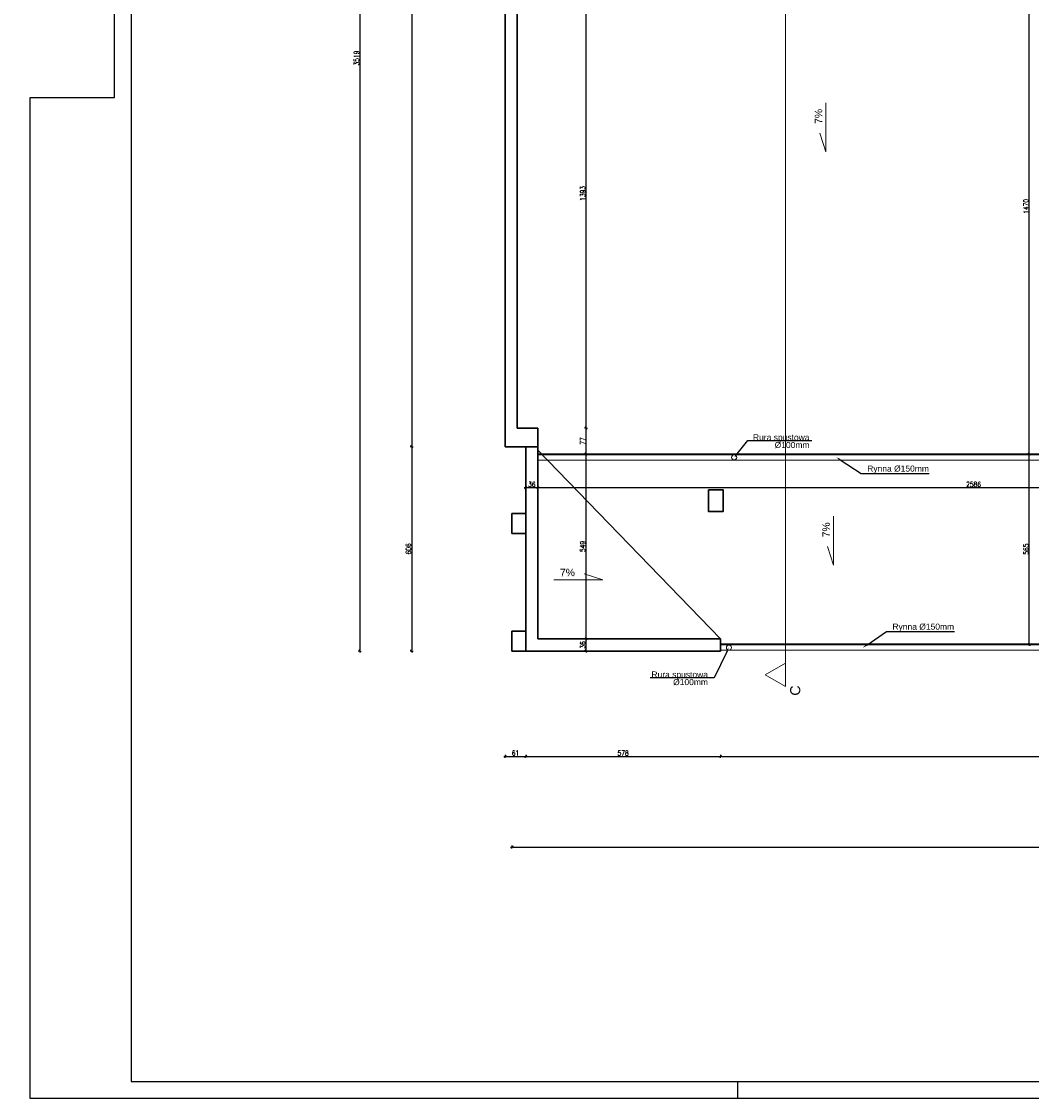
# Model space of a CAD drawing. Header units: millimetres. Extents: x 0 to 111311, y -48878 to -25280.
# Tile 159 of 161: x 99725 to 102722, y -40112 to -36916. Entities that reach past the tile are written whole.
import ezdxf
from ezdxf import colors
from ezdxf.entities.mleader import LeaderData, LeaderLine
from ezdxf.math import Vec2, Vec3

# ---------------------------------------------------------------- set-up
doc = ezdxf.new("R2010")
doc.units = ezdxf.units.MM
doc.layers.get('Defpoints').update_dxf_attribs({"color": 30})
doc.layers.add('e-cad_opisy', color=7, linetype='Continuous')
for name, color, linetype, lineweight in [('J wymiary', 1, 'Continuous', 9), ('OPIS', 7, 'Continuous', 5), ('sciany', 252, 'Continuous', 30)]:
    doc.layers.add(name, color=color, linetype=linetype, lineweight=lineweight)
doc.styles.add('ADESK2', font='simplex', dxfattribs={"width": 0.7})
doc.styles.get("Standard").update_dxf_attribs({"font": 'arial.ttf'})
doc.dimstyles.new('1-100', dxfattribs={"dimscale": 1.5, "dimtxt": 10, "dimasz": 2, "dimexe": 1, "dimexo": 1, "dimgap": 1.5, "dimtad": 1, "dimdec": 0, "dimrnd": 0.5, "dimdsep": 46, "dimtxsty": 'ADESK2', "dimblk": 'wymiar', "dimcen": -1, "dimdle": 5, "dimse1": 1, "dimse2": 1, "dimclrd": 256, "dimclre": 256, "dimclrt": 256, "dimadec": 0, "dimazin": 0, "dimtfac": 1, "dimtdec": 0, "dimtix": 1, "dimtmove": 0, "dimatfit": 3, "dimfxl": 20, "dimfxlon": 1, "dimtolj": 1, "dimtzin": 0, "dimarcsym": 0})

# ---------------------------------------------------------------- blocks, each defined once
blk = doc.blocks.new('A1_poziom')
at = {"ltscale": 0.8}
blk.add_line((210, 0), (210, 5), dxfattribs=at)
for points in [[(0, 0), (0, 297), (25, 297), (25, 594), (841, 594), (841, 0)], [(30, 5), (836, 5), (836, 589), (30, 589)]]:
    blk.add_lwpolyline(points, close=True)
blk = doc.blocks.new('wymiar')
for p, q in [((1.5, 0), (-1.5, 0)), ((1.1, 1.1), (-1.1, -1.1)), ((0, 1.5), (0, -1.5))]:
    blk.add_line(p, q)
blk = doc.blocks.new('*D1653')
at = {"layer": 'Defpoints', "color": 0, "ltscale": 4}
for p in [(105899.3, -35265.3), (0, -38165.8), (106170.1, -38165.8)]:
    blk.add_point(p, dxfattribs=at)
at = {"layer": 'J wymiary', "lineweight": -2}
blk.add_line((106170.1, -35268.3), (106170.1, -38162.8), dxfattribs=at)
at = {"layer": 'J wymiary', "lineweight": -2, "ltscale": 4, "xscale": 3, "yscale": 3, "zscale": 3}
for p, rotation in [((106170.1, -35265.3), 90), ((106170.1, -38165.8), 270)]:
    blk.add_blockref('wymiar', p, dxfattribs=dict(at, rotation=rotation))
at = {"layer": 'J wymiary', "ltscale": 4, "insert": (106160.3, -36715.5), "char_height": 15, "attachment_point": 5, "rotation": 90, "style": 'ADESK2'}
blk.add_mtext('\\A1;2901', dxfattribs=at)
blk = doc.blocks.new('*D1660')
at = {"layer": 'Defpoints', "color": 0, "ltscale": 4}
for p in [(102677.2, -38199.3), (102715.5, -38199.3), (102677.2, -38763.8)]:
    blk.add_point(p, dxfattribs=at)
at = {"layer": 'J wymiary', "lineweight": -2}
blk.add_line((102715.5, -38760.8), (102715.5, -38202.3), dxfattribs=at)
at = {"layer": 'J wymiary', "lineweight": -2, "ltscale": 4, "xscale": 3, "yscale": 3, "zscale": 3}
for p, rotation in [((102715.5, -38199.3), 90), ((102715.5, -38763.8), 270)]:
    blk.add_blockref('wymiar', p, dxfattribs=dict(at, rotation=rotation))
at = {"layer": 'J wymiary', "ltscale": 4, "insert": (102705.8, -38481.5), "char_height": 15, "attachment_point": 5, "rotation": 90, "style": 'ADESK2'}
blk.add_mtext('\\A1;565', dxfattribs=at)
blk = doc.blocks.new('*D1661')
at = {"layer": 'Defpoints', "color": 0, "ltscale": 4}
for p in [(102577.2, -36729.8), (102715.5, -36729.8), (102677.2, -38199.3)]:
    blk.add_point(p, dxfattribs=at)
at = {"layer": 'J wymiary', "lineweight": -2}
blk.add_line((102715.5, -38196.3), (102715.5, -36732.8), dxfattribs=at)
at = {"layer": 'J wymiary', "lineweight": -2, "ltscale": 4, "xscale": 3, "yscale": 3, "zscale": 3}
for p, rotation in [((102715.5, -36729.8), 90), ((102715.5, -38199.3), 270)]:
    blk.add_blockref('wymiar', p, dxfattribs=dict(at, rotation=rotation))
at = {"layer": 'J wymiary', "ltscale": 4, "insert": (102705.8, -37464.5), "char_height": 15, "attachment_point": 5, "rotation": 90, "style": 'ADESK2'}
blk.add_mtext('\\A1;1470', dxfattribs=at)
blk = doc.blocks.new('*D1663')
at = {"layer": 'Defpoints', "color": 0, "ltscale": 4}
for p in [(101342.8, -38747.8), (101400.4, -38747.8), (101342.8, -38783.8)]:
    blk.add_point(p, dxfattribs=at)
at = {"layer": 'J wymiary', "lineweight": -2}
blk.add_line((101400.4, -38780.8), (101400.4, -38750.8), dxfattribs=at)
at = {"layer": 'J wymiary', "lineweight": -2, "ltscale": 4, "xscale": 3, "yscale": 3, "zscale": 3}
for p, rotation in [((101400.4, -38747.8), 90), ((101400.4, -38783.8), 270)]:
    blk.add_blockref('wymiar', p, dxfattribs=dict(at, rotation=rotation))
at = {"layer": 'J wymiary', "ltscale": 4, "insert": (101390.6, -38765.8), "char_height": 15, "attachment_point": 5, "rotation": 90, "style": 'ADESK2'}
blk.add_mtext('\\A1;36', dxfattribs=at)
blk = doc.blocks.new('*D1664')
at = {"layer": 'Defpoints', "color": 0, "ltscale": 4}
for p in [(101333.2, -38199.3), (101400.4, -38199.3), (101342.8, -38747.8)]:
    blk.add_point(p, dxfattribs=at)
at = {"layer": 'J wymiary', "lineweight": -2}
blk.add_line((101400.4, -38744.8), (101400.4, -38202.3), dxfattribs=at)
at = {"layer": 'J wymiary', "lineweight": -2, "ltscale": 4, "xscale": 3, "yscale": 3, "zscale": 3}
for p, rotation in [((101400.4, -38199.3), 90), ((101400.4, -38747.8), 270)]:
    blk.add_blockref('wymiar', p, dxfattribs=dict(at, rotation=rotation))
at = {"layer": 'J wymiary', "ltscale": 4, "insert": (101390.6, -38473.5), "char_height": 15, "attachment_point": 5, "rotation": 90, "style": 'ADESK2'}
blk.add_mtext('\\A1;549', dxfattribs=at)
blk = doc.blocks.new('*D1665')
at = {"layer": 'Defpoints', "color": 0, "ltscale": 4}
for p in [(101233.9, -38122.3), (101400.4, -38122.3), (101333.2, -38199.3)]:
    blk.add_point(p, dxfattribs=at)
at = {"layer": 'J wymiary', "lineweight": -2}
blk.add_line((101400.4, -38196.3), (101400.4, -38125.3), dxfattribs=at)
at = {"layer": 'J wymiary', "lineweight": -2, "ltscale": 4, "xscale": 3, "yscale": 3, "zscale": 3}
for p, rotation in [((101400.4, -38122.3), 90), ((101400.4, -38199.3), 270)]:
    blk.add_blockref('wymiar', p, dxfattribs=dict(at, rotation=rotation))
at = {"layer": 'J wymiary', "ltscale": 4, "insert": (101390.6, -38160.8), "char_height": 15, "attachment_point": 5, "rotation": 90, "style": 'ADESK2'}
blk.add_mtext('\\A1;77', dxfattribs=at)
blk = doc.blocks.new('*D1666')
at = {"layer": 'Defpoints', "color": 0, "ltscale": 4}
for p in [(101385.3, -36729.8), (101400.4, -36729.8), (101233.9, -38122.3)]:
    blk.add_point(p, dxfattribs=at)
at = {"layer": 'J wymiary', "lineweight": -2}
blk.add_line((101400.4, -38119.3), (101400.4, -36732.8), dxfattribs=at)
at = {"layer": 'J wymiary', "lineweight": -2, "ltscale": 4, "xscale": 3, "yscale": 3, "zscale": 3}
for p, rotation in [((101400.4, -36729.8), 90), ((101400.4, -38122.3), 270)]:
    blk.add_blockref('wymiar', p, dxfattribs=dict(at, rotation=rotation))
at = {"layer": 'J wymiary', "ltscale": 4, "insert": (101390.6, -37426), "char_height": 15, "attachment_point": 5, "rotation": 90, "style": 'ADESK2'}
blk.add_mtext('\\A1;1393', dxfattribs=at)
blk = doc.blocks.new('*D1668')
at = {"layer": 'Defpoints', "color": 0, "ltscale": 4}
for p in [(101160.3, -35265.3), (100882.9, -38177.8), (101160.3, -38177.8)]:
    blk.add_point(p, dxfattribs=at)
at = {"layer": 'J wymiary', "lineweight": -2}
blk.add_line((100882.9, -35268.3), (100882.9, -38174.8), dxfattribs=at)
at = {"layer": 'J wymiary', "lineweight": -2, "ltscale": 4, "xscale": 3, "yscale": 3, "zscale": 3}
for p, rotation in [((100882.9, -35265.3), 90), ((100882.9, -38177.8), 270)]:
    blk.add_blockref('wymiar', p, dxfattribs=dict(at, rotation=rotation))
at = {"layer": 'J wymiary', "ltscale": 4, "insert": (100873.2, -36721.5), "char_height": 15, "attachment_point": 5, "rotation": 90, "style": 'ADESK2'}
blk.add_mtext('\\A1;2913', dxfattribs=at)
blk = doc.blocks.new('*D1669')
at = {"layer": 'Defpoints', "color": 0, "ltscale": 4}
for p in [(101160.3, -38177.8), (100882.9, -38783.8), (101230.4, -38783.8)]:
    blk.add_point(p, dxfattribs=at)
at = {"layer": 'J wymiary', "lineweight": -2}
blk.add_line((100882.9, -38180.8), (100882.9, -38780.8), dxfattribs=at)
at = {"layer": 'J wymiary', "lineweight": -2, "ltscale": 4, "xscale": 3, "yscale": 3, "zscale": 3}
for p, rotation in [((100882.9, -38177.8), 90), ((100882.9, -38783.8), 270)]:
    blk.add_blockref('wymiar', p, dxfattribs=dict(at, rotation=rotation))
at = {"layer": 'J wymiary', "ltscale": 4, "insert": (100873.2, -38480.8), "char_height": 15, "attachment_point": 5, "rotation": 90, "style": 'ADESK2'}
blk.add_mtext('\\A1;606', dxfattribs=at)
blk = doc.blocks.new('*D1670')
at = {"layer": 'Defpoints', "color": 0, "ltscale": 4}
for p in [(101160.3, -35265.3), (100728.8, -38783.8), (101221.3, -38783.8)]:
    blk.add_point(p, dxfattribs=at)
at = {"layer": 'J wymiary', "lineweight": -2}
blk.add_line((100728.8, -35268.3), (100728.8, -38780.8), dxfattribs=at)
at = {"layer": 'J wymiary', "lineweight": -2, "ltscale": 4, "xscale": 3, "yscale": 3, "zscale": 3}
for p, rotation in [((100728.8, -35265.3), 90), ((100728.8, -38783.8), 270)]:
    blk.add_blockref('wymiar', p, dxfattribs=dict(at, rotation=rotation))
at = {"layer": 'J wymiary', "ltscale": 4, "insert": (100719, -37024.5), "char_height": 15, "attachment_point": 5, "rotation": 90, "style": 'ADESK2'}
blk.add_mtext('\\A1;3519', dxfattribs=at)
blk = doc.blocks.new('*D1675')
at = {"layer": 'Defpoints', "color": 0, "ltscale": 4}
for p in [(101160.3, -38177.8), (101221.3, -38177.8), (101221.3, -39096.4)]:
    blk.add_point(p, dxfattribs=at)
at = {"layer": 'J wymiary', "lineweight": -2}
blk.add_line((101163.3, -39096.4), (101218.3, -39096.4), dxfattribs=at)
at = {"layer": 'J wymiary', "lineweight": -2, "ltscale": 4, "xscale": 3, "yscale": 3, "zscale": 3, "rotation": 180}
blk.add_blockref('wymiar', (101160.3, -39096.4), dxfattribs=at)
at = {"layer": 'J wymiary', "lineweight": -2, "ltscale": 4, "xscale": 3, "yscale": 3, "zscale": 3}
blk.add_blockref('wymiar', (101221.3, -39096.4), dxfattribs=at)
at = {"layer": 'J wymiary', "ltscale": 4, "insert": (101190.8, -39086.6), "char_height": 15, "attachment_point": 5, "style": 'ADESK2'}
blk.add_mtext('\\A1;61', dxfattribs=at)
blk = doc.blocks.new('*D1676')
at = {"layer": 'Defpoints', "color": 0, "ltscale": 4}
for p in [(101221.3, -38177.8), (101799.3, -38774.5), (101799.3, -39096.4)]:
    blk.add_point(p, dxfattribs=at)
at = {"layer": 'J wymiary', "lineweight": -2}
blk.add_line((101224.3, -39096.4), (101796.3, -39096.4), dxfattribs=at)
at = {"layer": 'J wymiary', "lineweight": -2, "ltscale": 4, "xscale": 3, "yscale": 3, "zscale": 3, "rotation": 180}
blk.add_blockref('wymiar', (101221.3, -39096.4), dxfattribs=at)
at = {"layer": 'J wymiary', "lineweight": -2, "ltscale": 4, "xscale": 3, "yscale": 3, "zscale": 3}
blk.add_blockref('wymiar', (101799.3, -39096.4), dxfattribs=at)
at = {"layer": 'J wymiary', "ltscale": 4, "insert": (101510.3, -39086.6), "char_height": 15, "attachment_point": 5, "style": 'ADESK2'}
blk.add_mtext('\\A1;578', dxfattribs=at)
blk = doc.blocks.new('*D1677')
at = {"layer": 'Defpoints', "color": 0, "ltscale": 4}
for p in [(101799.3, -38774.5), (103843.3, -38830.7), (103843.3, -39096.4)]:
    blk.add_point(p, dxfattribs=at)
at = {"layer": 'J wymiary', "lineweight": -2}
blk.add_line((101802.3, -39096.4), (103840.3, -39096.4), dxfattribs=at)
at = {"layer": 'J wymiary', "lineweight": -2, "ltscale": 4, "xscale": 3, "yscale": 3, "zscale": 3, "rotation": 180}
blk.add_blockref('wymiar', (101799.3, -39096.4), dxfattribs=at)
at = {"layer": 'J wymiary', "lineweight": -2, "ltscale": 4, "xscale": 3, "yscale": 3, "zscale": 3}
blk.add_blockref('wymiar', (103843.3, -39096.4), dxfattribs=at)
at = {"layer": 'J wymiary', "ltscale": 4, "insert": (102821.3, -39086.6), "char_height": 15, "attachment_point": 5, "style": 'ADESK2'}
blk.add_mtext('\\A1;2044', dxfattribs=at)
blk = doc.blocks.new('*D1680')
at = {"layer": 'Defpoints', "color": 0, "ltscale": 4}
for p in [(105899.3, -38177.8), (101180.3, -38783.8), (105899.3, -39365.7)]:
    blk.add_point(p, dxfattribs=at)
at = {"layer": 'J wymiary', "lineweight": -2}
blk.add_line((101183.3, -39365.7), (105896.3, -39365.7), dxfattribs=at)
at = {"layer": 'J wymiary', "lineweight": -2, "ltscale": 4, "xscale": 3, "yscale": 3, "zscale": 3, "rotation": 180}
blk.add_blockref('wymiar', (101180.3, -39365.7), dxfattribs=at)
at = {"layer": 'J wymiary', "lineweight": -2, "ltscale": 4, "xscale": 3, "yscale": 3, "zscale": 3}
blk.add_blockref('wymiar', (105899.3, -39365.7), dxfattribs=at)
at = {"layer": 'J wymiary', "ltscale": 4, "insert": (103539.8, -39355.9), "char_height": 15, "attachment_point": 5, "style": 'ADESK2'}
blk.add_mtext('\\A1;4719', dxfattribs=at)
blk = doc.blocks.new('*D1681')
at = {"layer": 'Defpoints', "color": 0, "ltscale": 4}
for p in [(101257.3, -38298.9), (101221.3, -38322), (101257.3, -38322)]:
    blk.add_point(p, dxfattribs=at)
at = {"layer": 'J wymiary', "lineweight": -2}
blk.add_line((101224.3, -38298.9), (101254.3, -38298.9), dxfattribs=at)
at = {"layer": 'J wymiary', "lineweight": -2, "ltscale": 4, "xscale": 3, "yscale": 3, "zscale": 3, "rotation": 180}
blk.add_blockref('wymiar', (101221.3, -38298.9), dxfattribs=at)
at = {"layer": 'J wymiary', "lineweight": -2, "ltscale": 4, "xscale": 3, "yscale": 3, "zscale": 3}
blk.add_blockref('wymiar', (101257.3, -38298.9), dxfattribs=at)
at = {"layer": 'J wymiary', "ltscale": 4, "insert": (101239.3, -38289.2), "char_height": 15, "attachment_point": 5, "style": 'ADESK2'}
blk.add_mtext('\\A1;36', dxfattribs=at)
blk = doc.blocks.new('*D1682')
at = {"layer": 'Defpoints', "color": 0, "ltscale": 4}
for p in [(103843.3, -38248.5), (103843.3, -38298.9), (101257.3, -38322)]:
    blk.add_point(p, dxfattribs=at)
at = {"layer": 'J wymiary', "lineweight": -2}
blk.add_line((101260.3, -38298.9), (103840.3, -38298.9), dxfattribs=at)
at = {"layer": 'J wymiary', "lineweight": -2, "ltscale": 4, "xscale": 3, "yscale": 3, "zscale": 3, "rotation": 180}
blk.add_blockref('wymiar', (101257.3, -38298.9), dxfattribs=at)
at = {"layer": 'J wymiary', "lineweight": -2, "ltscale": 4, "xscale": 3, "yscale": 3, "zscale": 3}
blk.add_blockref('wymiar', (103843.3, -38298.9), dxfattribs=at)
at = {"layer": 'J wymiary', "ltscale": 4, "insert": (102550.3, -38289.2), "char_height": 15, "attachment_point": 5, "style": 'ADESK2'}
blk.add_mtext('\\A1;2586', dxfattribs=at)

msp = doc.modelspace()

# ---------------------------------------------------------------- linework, layer by layer
msp.add_line((101221.266, -38194.297), (101221.266, -38177.797))
at = {"layer": 'OPIS'}
for p, q in [((101992.153, -35109.875), (101992.153, -38889.026)), ((102111.852, -37157.076), (102111.852, -37302.271)), ((102111.852, -37302.271), (102094.029, -37246.959)), ((103843.266, -38201.297), (101257.266, -38201.297)), ((103843.266, -38217.297), (101257.266, -38217.297)), ((102134.533, -38383.786), (102134.533, -38528.981)), ((102134.533, -38528.981), (102116.711, -38473.669)), ((101449.714, -38572.551), (101394.401, -38554.728)), ((101304.519, -38572.551), (101449.714, -38572.551)), ((101799.266, -38765.797), (103843.266, -38765.797)), ((101799.266, -38781.797), (103843.266, -38781.797))]:
    msp.add_line(p, q, dxfattribs=at)
msp.add_lwpolyline([(101932.153, -38854.385), (101992.153, -38889.026), (101992.153, -38819.744)], close=True, dxfattribs=at)
for centre in [(101839.766, -38209.297), (101824.266, -38773.797)]:
    msp.add_circle(centre, 7.5, dxfattribs=at)
at = {"layer": 'sciany'}
for p, q in [((101196.266, -38122.297), (101196.266, -36729.797)), ((101196.266, -38122.297), (101257.266, -38122.297)), ((101257.266, -38122.297), (101257.266, -38177.297)), ((101257.266, -38153.297), (101257.266, -38747.797)), ((101221.266, -38177.797), (101221.266, -38783.797)), ((101799.266, -38747.797), (101257.266, -38187.873)), ((103843.266, -38199.297), (101257.266, -38199.297)), ((101180.266, -38724.797), (101180.266, -38783.797)), ((101180.266, -38724.797), (101180.266, -38783.797)), ((101180.266, -38724.797), (101221.266, -38724.797)), ((101180.266, -38772.797), (101180.266, -38724.797)), ((101257.266, -38747.797), (101799.266, -38747.797)), ((101799.266, -38783.797), (101799.266, -38747.797)), ((101799.266, -38753.797), (101799.266, -38783.797)), ((101180.266, -38783.797), (101221.266, -38783.797)), ((101221.266, -38783.797), (101799.266, -38783.797)), ((101799.266, -38763.797), (103843.266, -38763.797))]:
    msp.add_line(p, q, dxfattribs=at)
for points in [[(101257.266, -38177.797), (101160.266, -38177.797), (101160.266, -38110.297), (101160.266, -38085.797), (101160.266, -37611.297), (101160.266, -37611.297), (101160.266, -37552.297), (101160.266, -37552.297), (101160.266, -37043.297), (101160.266, -37043.297), (101160.266, -36984.297), (101160.266, -36984.297), (101160.266, -36475.297)], [(101221.266, -38375.797), (101180.266, -38375.797), (101180.266, -38434.797), (101221.266, -38434.797)]]:
    msp.add_lwpolyline(points, dxfattribs=at)
msp.add_lwpolyline([(101763.266, -38305.598), (101807.266, -38305.598), (101807.266, -38369.598), (101763.266, -38369.598)], close=True, dxfattribs=at)

# ---------------------------------------------------------------- block references
at = {"layer": 'e-cad_opisy', "ltscale": 4, "xscale": 10, "yscale": 10, "zscale": 10}
msp.add_blockref('A1_poziom', (99750.673, -40111.552), dxfattribs=at)

# ---------------------------------------------------------------- texts
at = {"layer": 'OPIS'}
for p in [(102101.104, -37219.803), (102123.786, -38446.513)]:
    msp.add_text('7%%%', height=22, rotation=90, dxfattribs=at).set_placement(p)
msp.add_text('7%%%', height=22, dxfattribs=at).set_placement((101322.825, -38561.803))
at = {"layer": 'OPIS', "insert": (102021.214, -38901.184), "char_height": 30, "width": 162.4495, "attachment_point": 5, "rotation": 90}
msp.add_mtext('C', dxfattribs=at)

# ---------------------------------------------------------------- dimensions: what is measured, and where the dimension line sits
at = {"layer": 'J wymiary'}
for base, p1, p2, picture, middle in [((106170.0895, -38165.7974), (105899.2658, -35265.2969), (0, -38165.7974), '*D1653', (106160.3395, -36715.5472)), ((100728.756968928, -38783.796914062), (101160.265797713, -35265.296914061), (101221.26579905, -38783.796914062), '*D1670', (100719.006968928, -37024.546914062)), ((100882.9064, -38177.7974), (101160.2658, -35265.2969), (101160.2658, -38177.7974), '*D1668', (100873.1564, -36721.5472)), ((101400.385633, -36729.796914), (101233.885737, -38122.29691), (101385.328414, -36729.796914), '*D1666', (101390.635633, -37426.046912)), ((102715.531046, -36729.796914), (102677.233503, -38199.296912), (102577.235651, -36729.796914), '*D1661', (102705.781046, -37464.546913)), ((101400.386, -38122.297), (101333.161, -38199.297), (101233.886, -38122.297), '*D1665', (101390.636, -38160.797)), ((100882.906, -38783.797), (101160.266, -38177.797), (101230.359, -38783.797), '*D1669', (100873.156, -38480.797)), ((101400.385633, -38199.296912), (101342.762552, -38747.796914), (101333.161049, -38199.296912), '*D1664', (101390.635633, -38473.546913)), ((102715.531046, -38199.296912), (102677.233503, -38763.796914), (102677.233503, -38199.296912), '*D1660', (102705.781046, -38481.546913)), ((101400.386, -38747.797), (101342.763, -38783.797), (101342.763, -38747.797), '*D1663', (101390.636, -38765.797))]:
    dim = msp.add_linear_dim(base=base, p1=p1, p2=p2, angle=90, dimstyle='1-100', override={"dimblk": 'wymiar'}, dxfattribs=at)
    dim.commit()
    dim.dimension.update_dxf_attribs({"geometry": picture, "text_midpoint": middle})
for base, p1, p2, picture, middle in [((101221.266, -39096.361), (101160.266, -38177.797), (101221.266, -38177.797), '*D1675', (101190.766, -39086.611)), ((105899.266, -39365.681), (101180.266, -38783.797), (105899.266, -38177.797), '*D1680', (103539.766, -39355.931)), ((101799.266, -39096.361), (101221.266, -38177.797), (101799.266, -38774.521), '*D1676', (101510.266, -39086.611)), ((103843.266, -38298.916), (101257.266, -38321.965), (103843.266, -38248.496), '*D1682', (102550.266, -38289.166)), ((101257.266, -38298.916), (101221.266, -38321.965), (101257.266, -38321.965), '*D1681', (101239.266, -38289.166)), ((103843.266, -39096.361), (101799.266, -38774.521), (103843.266, -38830.726), '*D1677', (102821.266, -39086.611))]:
    dim = msp.add_linear_dim(base=base, p1=p1, p2=p2, dimstyle='1-100', override={"dimblk": 'wymiar'}, dxfattribs=at)
    dim.commit()
    dim.dimension.update_dxf_attribs({"geometry": picture, "text_midpoint": middle})

# ---------------------------------------------------------------- leaders
at = {"layer": 'OPIS'}
ml = msp.add_multileader_mtext('Standard', dxfattribs=at)
ml.set_content('Rura spustowa\\P\\P\\P %%C100mm', color=256)
ml.set_leader_properties()
ml.build(insert=Vec2(0, 0))
ml.multileader.update_dxf_attribs({"text_left_attachment_type": 6, "text_right_attachment_type": 6, "arrow_head_size": 14})
ctx = ml.context
ctx.base_point, ctx.char_height, ctx.arrow_head_size, ctx.landing_gap_size, ctx.plane_origin = Vec3(101888.692, -38159.646), 18, 14, 10, Vec3(101603.41, -38065.966)
ctx.left_attachment, ctx.right_attachment, ctx.text_align_type = 6, 6, 2
notes = []
notes.append((ctx, [(0, (1, 1, 0), (101880.692, -38159.646), (1, 0), 8, [(0, [(101839.766, -38209.297)], 256, [])])]))
ctx.mtext.insert, ctx.mtext.alignment, ctx.mtext.line_spacing_factor, ctx.mtext.flow_direction = Vec3(102063.369, -38140.922), 3, 0.25, 5
ml = msp.add_multileader_mtext('Standard', dxfattribs=at)
ml.set_content('Rynna %%C150mm', color=256)
ml.set_leader_properties()
ml.build(insert=Vec2(0, 0))
ml.multileader.update_dxf_attribs({"text_left_attachment_type": 6, "text_right_attachment_type": 6, "arrow_head_size": 14})
ctx = ml.context
ctx.base_point, ctx.char_height, ctx.arrow_head_size, ctx.landing_gap_size, ctx.plane_origin = Vec3(102224.706, -38256.783), 18, 14, 10, Vec3(102693.777, -38192.465)
ctx.left_attachment, ctx.right_attachment = 6, 6
notes.append((ctx, [(0, (1, 1, 0), (102216.706, -38256.783), (1, 0), 8, [(0, [(102142.539, -38208.48)], 256, [])])]))
ctx.mtext.insert, ctx.mtext.line_spacing_factor, ctx.mtext.flow_direction = Vec3(102234.706, -38233.491), 0.25, 5
ml = msp.add_multileader_mtext('Standard', dxfattribs=at)
ml.set_content('Rynna %%C150mm', color=256)
ml.set_leader_properties()
ml.build(insert=Vec2(0, 0))
ml.multileader.update_dxf_attribs({"text_left_attachment_type": 6, "text_right_attachment_type": 6, "arrow_head_size": 14})
ctx = ml.context
ctx.base_point, ctx.char_height, ctx.arrow_head_size, ctx.landing_gap_size, ctx.plane_origin = Vec3(102299.538, -38725.732), 18, 14, 10, Vec3(102768.61, -38661.414)
ctx.left_attachment, ctx.right_attachment = 6, 6
notes.append((ctx, [(0, (1, 1, 0), (102291.538, -38725.732), (1, 0), 8, [(0, [(102221.577, -38773.944)], 256, [])])]))
ctx.mtext.insert, ctx.mtext.line_spacing_factor, ctx.mtext.flow_direction = Vec3(102309.538, -38702.44), 0.25, 5
ml = msp.add_multileader_mtext('Standard', dxfattribs=at)
ml.set_content('Rura spustowa\\P\\P\\P %%C100mm', color=256)
ml.set_leader_properties()
ml.build(insert=Vec2(0, 0))
ml.multileader.update_dxf_attribs({"text_left_attachment_type": 6, "text_right_attachment_type": 6, "arrow_head_size": 14})
ctx = ml.context
ctx.base_point, ctx.char_height, ctx.arrow_head_size, ctx.landing_gap_size, ctx.plane_origin = Vec3(101587.355, -38863.287), 18, 14, 10, Vec3(101587.91, -38630.466)
ctx.left_attachment, ctx.right_attachment, ctx.text_align_type = 6, 6, 2
notes.append((ctx, [(0, (1, 1, 0), (101780.031, -38863.287), (-1, 0), 8, [(0, [(101824.266, -38773.797)], 256, [])])]))
ctx.mtext.insert, ctx.mtext.alignment, ctx.mtext.line_spacing_factor, ctx.mtext.flow_direction = Vec3(101762.031, -38844.563), 3, 0.25, 5
for ctx, leaders in notes:
    for number, flags, end, landing, length, lines in leaders:
        leader = LeaderData()
        leader.index, (leader.has_last_leader_line, leader.has_dogleg_vector, leader.attachment_direction) = number, flags
        leader.last_leader_point, leader.dogleg_vector, leader.dogleg_length = Vec3(end), Vec3(landing), length
        for number, points, colour, breaks in lines:
            line = LeaderLine()
            line.index, line.vertices, line.color, line.breaks = number, Vec3.list(points), colors.encode_raw_color(colour), breaks
            leader.lines.append(line)
        ctx.leaders.append(leader)

doc.saveas('drawing.dxf')
